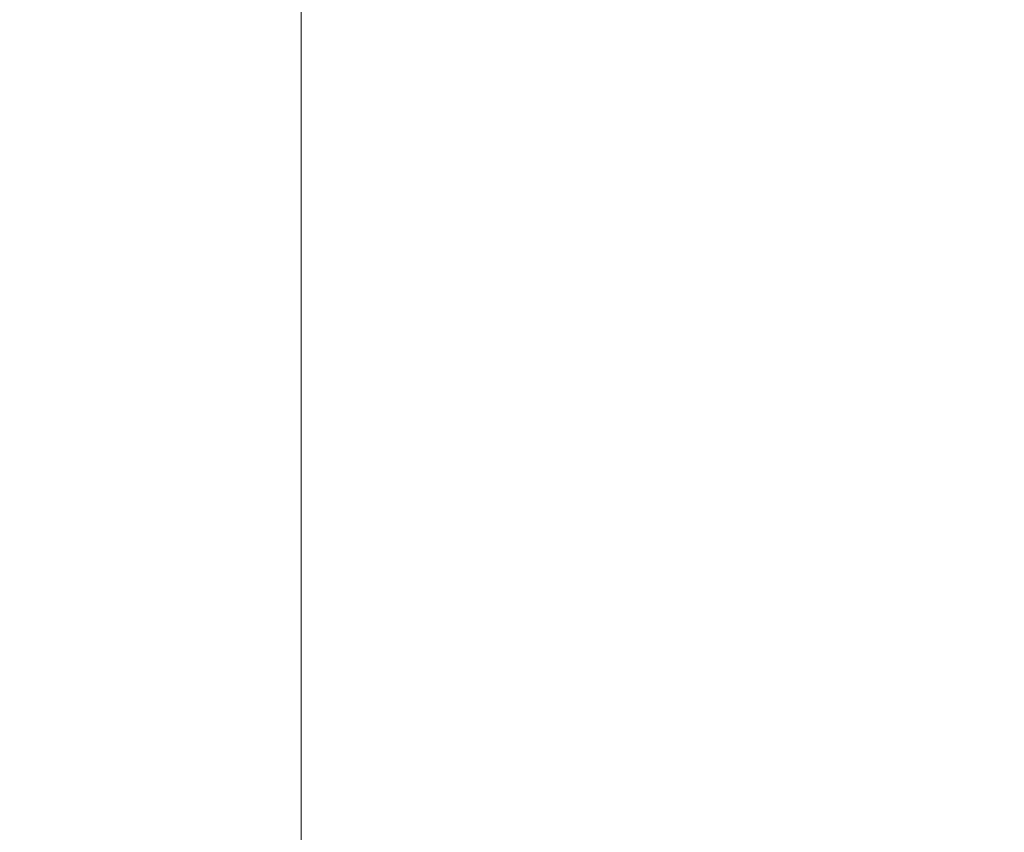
# Model space of a CAD drawing. Header units: millimetres. Extents: x -57449114 to 30620931, y -92609 to 84364.
# Tile 200 of 256: x -79275 to -78825, y -731 to -359. Entities that reach past the tile are written whole.
import ezdxf
from ezdxf import colors
from ezdxf.entities.mleader import LeaderData, LeaderLine
from ezdxf.math import Vec2, Vec3

# ---------------------------------------------------------------- set-up
doc = ezdxf.new("R2010")
doc.units = ezdxf.units.MM
doc.layers.get('0').update_dxf_attribs({"lineweight": 0})
doc.layers.add('ОВиК', color=7, linetype='Continuous')
doc.styles.get("Standard").update_dxf_attribs({"font": 'arial.ttf'})

# ---------------------------------------------------------------- blocks, each defined once
blk = doc.blocks.new('_None')

msp = doc.modelspace()

# ---------------------------------------------------------------- linework, layer by layer
at = {"lineweight": 15}
msp.add_line((-79146.44, 1756.18), (-79146.44, -10134.38), dxfattribs=at)

# ---------------------------------------------------------------- leaders
at = {"layer": 'ОВиК'}
ml = msp.add_multileader_mtext('Standard', dxfattribs=at)
ml.set_content('Внутренний блок кондиционера', color=256)
ml.set_leader_properties()
ml.set_arrow_properties(name='NONE')
ml.build(insert=Vec2(0, 0))
ml.multileader.update_dxf_attribs({"text_left_attachment_type": 6, "text_right_attachment_type": 6, "dogleg_length": 0.16, "arrow_head_size": 400, "scale": 100})
ctx = ml.context
ctx.base_point, ctx.scale, ctx.char_height, ctx.arrow_head_size, ctx.landing_gap_size, ctx.plane_origin = Vec3(-92756.35, -554.11), 100, 150, 400, 200, Vec3(-79299.31, 519.55)
ctx.left_attachment, ctx.right_attachment, ctx.attachment_type = 6, 6, 2
notes = []
notes.append((ctx, [(1, (1, 1, 0), (-92772.35, -554.11), (1, 0), 16, [(0, [(-93445.58, 531.08)], 0, [])])]))
ctx.mtext.insert, ctx.mtext.width, ctx.mtext.flow_direction = Vec3(-92556.35, -362.46), 1659.9718, 5
for ctx, leaders in notes:
    for number, flags, end, landing, length, lines in leaders:
        leader = LeaderData()
        leader.index, (leader.has_last_leader_line, leader.has_dogleg_vector, leader.attachment_direction) = number, flags
        leader.last_leader_point, leader.dogleg_vector, leader.dogleg_length = Vec3(end), Vec3(landing), length
        for number, points, colour, breaks in lines:
            line = LeaderLine()
            line.index, line.vertices, line.color, line.breaks = number, Vec3.list(points), colors.encode_raw_color(colour), breaks
            leader.lines.append(line)
        ctx.leaders.append(leader)

doc.saveas('drawing.dxf')
